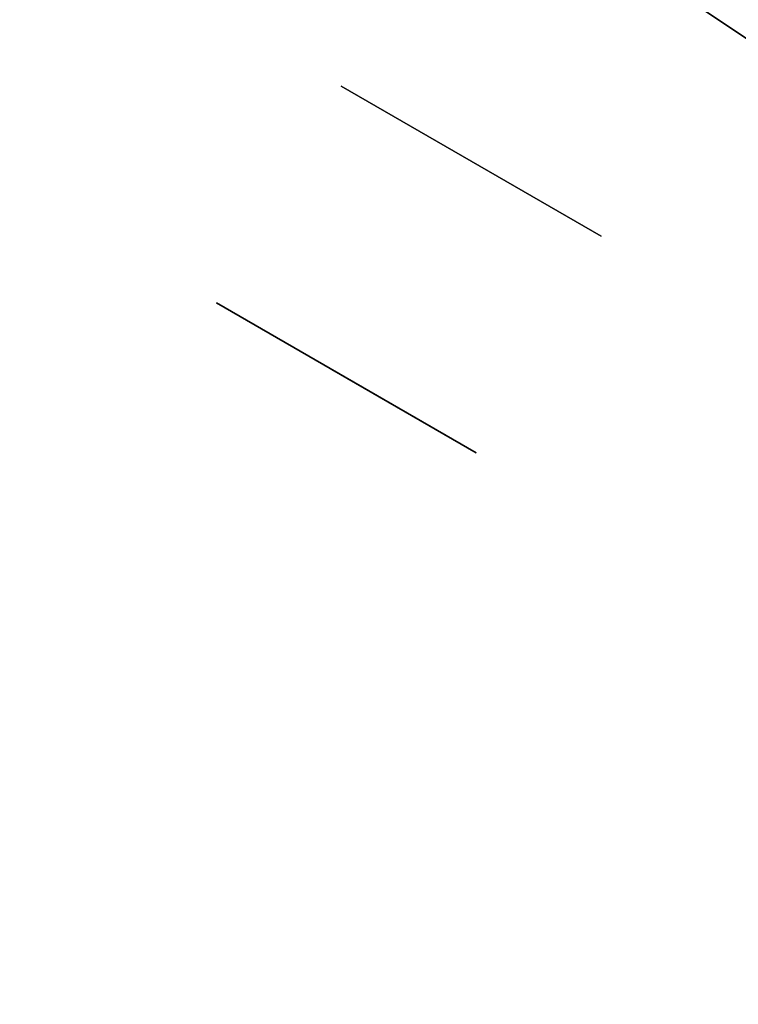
# Model space of a CAD drawing. Header units: millimetres. Extents: x 560 to 900, y 2299 to 2636.
# Tile 39 of 44: x 762 to 791, y 2521 to 2560. Entities that reach past the tile are written whole.
import ezdxf

# ---------------------------------------------------------------- set-up
doc = ezdxf.new("R2010")
doc.units = ezdxf.units.MM

msp = doc.modelspace()

# ---------------------------------------------------------------- linework, layer by layer
at = {"extrusion": (4.54545e-05, -8.01486e-06, 1)}
msp.add_lwpolyline([(839.998, 2467.856), (839.933, 2471.648), (839.737, 2475.435), (839.41, 2479.213), (838.954, 2482.977), (838.368, 2486.724), (837.653, 2490.448), (836.811, 2494.145), (835.841, 2497.811), (834.745, 2501.442), (833.526, 2505.033), (832.183, 2508.579), (830.718, 2512.077), (829.134, 2515.522), (827.432, 2518.911), (825.615, 2522.239), (823.683, 2525.503), (821.64, 2528.698), (819.489, 2531.82), (817.231, 2534.867), (814.869, 2537.834), (812.407, 2540.718), (809.846, 2543.515), (807.191, 2546.222), (804.444, 2548.836), (801.609, 2551.354), (798.688, 2553.773), (795.686, 2556.09), (792.605, 2558.301), (789.451, 2560.406), (786.225, 2562.4), (782.933, 2564.282), (779.578, 2566.049), (776.164, 2567.7), (772.695, 2569.232), (769.175, 2570.643), (765.609, 2571.932), (762, 2573.098), (758.354, 2574.139), (754.674, 2575.053), (750.964, 2575.84), (747.229, 2576.498), (743.474, 2577.027), (739.703, 2577.427), (735.921, 2577.697), (732.131, 2577.835), (728.339, 2577.844), (724.549, 2577.721), (720.765, 2577.468), (716.993, 2577.085), (713.235, 2576.571), (709.498, 2575.929), (705.785, 2575.158), (702.101, 2574.26), (698.45, 2573.235), (694.836, 2572.085), (691.265, 2570.811), (687.739, 2569.415), (684.263, 2567.898), (680.842, 2566.262), (677.479, 2564.509), (674.179, 2562.641), (670.945, 2560.661), (667.781, 2558.57), (664.692, 2556.372), (661.679, 2554.068), (658.748, 2551.662), (655.902, 2549.156), (653.144, 2546.554), (650.477, 2543.858), (647.904, 2541.072), (645.429, 2538.199), (643.055, 2535.242), (640.784, 2532.205), (638.619, 2529.092), (636.562, 2525.906), (634.617, 2522.651), (632.785, 2519.33), (631.069, 2515.949), (629.47, 2512.51), (627.99, 2509.019), (626.632, 2505.478)], dxfattribs=at)
at = {"extrusion": (-4.54545e-05, 8.01486e-06, 1)}
msp.add_lwpolyline([(626.636, 2505.478), (627.994, 2509.018), (629.474, 2512.51), (631.073, 2515.948), (632.789, 2519.33), (634.621, 2522.65), (636.567, 2525.905), (638.623, 2529.091), (640.788, 2532.205), (643.059, 2535.241), (645.434, 2538.198), (647.908, 2541.071), (650.481, 2543.858), (653.148, 2546.553), (655.906, 2549.156), (658.753, 2551.661), (661.684, 2554.068), (664.696, 2556.371), (667.786, 2558.57), (670.949, 2560.66), (674.183, 2562.641), (677.484, 2564.508), (680.846, 2566.261), (684.268, 2567.897), (687.743, 2569.414), (691.269, 2570.81), (694.84, 2572.084), (698.454, 2573.234), (702.105, 2574.259), (705.789, 2575.157), (709.502, 2575.928), (713.24, 2576.571), (716.997, 2577.084), (720.769, 2577.467), (724.553, 2577.72), (728.343, 2577.843), (732.135, 2577.835), (735.925, 2577.696), (739.708, 2577.426), (743.479, 2577.027), (747.234, 2576.497), (750.968, 2575.839), (754.678, 2575.052), (758.358, 2574.138), (762.005, 2573.097), (765.613, 2571.932), (769.179, 2570.642), (772.699, 2569.231), (776.168, 2567.699), (779.582, 2566.048), (782.937, 2564.281), (786.229, 2562.399), (789.455, 2560.405), (792.609, 2558.301), (795.69, 2556.089), (798.692, 2553.772), (801.613, 2551.354), (804.448, 2548.836), (807.195, 2546.221), (809.851, 2543.514), (812.411, 2540.717), (814.874, 2537.833), (817.235, 2534.866), (819.493, 2531.819), (821.645, 2528.697), (823.687, 2525.502), (825.619, 2522.238), (827.436, 2518.91), (829.138, 2515.522), (830.722, 2512.076), (832.187, 2508.578), (833.53, 2505.032), (834.75, 2501.441), (835.845, 2497.811), (836.815, 2494.145), (837.657, 2490.447), (838.372, 2486.723), (838.958, 2482.977), (839.415, 2479.212), (839.741, 2475.434), (839.937, 2471.647), (840.002, 2467.855)], dxfattribs=at)
at = {"extrusion": (0.866025, -0.5, -4.17523e-15)}
msp.add_lwpolyline([(2622.226, -138.005), (2622.214, -138.688), (2622.179, -139.37), (2622.121, -140.05), (2622.04, -140.728), (2621.935, -141.403), (2621.807, -142.074), (2621.657, -142.74), (2621.484, -143.401), (2621.289, -144.055), (2621.071, -144.703), (2620.831, -145.342), (2620.57, -145.973), (2620.287, -146.595), (2619.983, -147.206), (2619.659, -147.807), (2619.314, -148.397), (2618.949, -148.974), (2618.565, -149.539), (2618.162, -150.09), (2617.74, -150.627), (2617.3, -151.149), (2616.843, -151.656), (2616.368, -152.147), (2615.877, -152.622), (2615.37, -153.079), (2614.848, -153.519), (2614.311, -153.941), (2613.759, -154.344), (2613.195, -154.729), (2612.617, -155.093), (2612.028, -155.438), (2611.427, -155.763), (2610.815, -156.066), (2610.194, -156.349), (2609.563, -156.611), (2608.923, -156.85), (2608.276, -157.068), (2607.622, -157.263), (2606.961, -157.436), (2606.295, -157.587), (2605.624, -157.714), (2604.949, -157.819), (2604.271, -157.9), (2603.591, -157.958), (2602.909, -157.993), (2602.226, -158.005)], dxfattribs=at)
at = {"extrusion": (0.866025, -0.5, -3.10662e-16)}
msp.add_lwpolyline([(2602.226, 81.995), (2602.909, 81.983), (2603.591, 81.948), (2604.271, 81.89), (2604.949, 81.809), (2605.624, 81.704), (2606.295, 81.577), (2606.961, 81.426), (2607.622, 81.253), (2608.276, 81.058), (2608.923, 80.84), (2609.563, 80.601), (2610.194, 80.339), (2610.815, 80.056), (2611.427, 79.753), (2612.028, 79.428), (2612.617, 79.083), (2613.195, 78.719), (2613.759, 78.334), (2614.311, 77.931), (2614.848, 77.509), (2615.37, 77.069), (2615.877, 76.612), (2616.368, 76.137), (2616.843, 75.646), (2617.3, 75.139), (2617.74, 74.617), (2618.162, 74.08), (2618.565, 73.529), (2618.949, 72.964), (2619.314, 72.387), (2619.659, 71.797), (2619.983, 71.196), (2620.287, 70.585), (2620.57, 69.963), (2620.831, 69.332), (2621.071, 68.693), (2621.289, 68.045), (2621.484, 67.391), (2621.657, 66.73), (2621.807, 66.064), (2621.935, 65.393), (2622.04, 64.718), (2622.121, 64.04), (2622.179, 63.36), (2622.214, 62.678), (2622.226, 61.995)], dxfattribs=at)
for points in [[(812.409, 2540.717), (809.848, 2543.515), (807.193, 2546.222), (804.446, 2548.836), (801.61, 2551.354), (798.69, 2553.773), (795.687, 2556.089), (792.607, 2558.301), (789.452, 2560.405), (786.227, 2562.4), (782.935, 2564.281), (779.58, 2566.049), (776.166, 2567.699), (772.697, 2569.231), (769.177, 2570.643), (765.611, 2571.932), (762.002, 2573.098), (758.356, 2574.138)], [(758.356, 2574.138), (762.002, 2573.098), (765.611, 2571.932), (769.177, 2570.643), (772.697, 2569.231), (776.166, 2567.699), (779.58, 2566.049), (782.935, 2564.281), (786.227, 2562.4), (789.452, 2560.405), (792.607, 2558.301), (795.687, 2556.089), (798.69, 2553.773), (801.61, 2551.354), (804.446, 2548.836), (807.193, 2546.222), (809.848, 2543.515), (812.409, 2540.717)], [(827.263, 2519.235), (825.422, 2522.58), (823.465, 2525.859), (821.395, 2529.068), (819.216, 2532.203), (816.929, 2535.26), (814.537, 2538.237), (812.043, 2541.128), (809.451, 2543.932), (806.763, 2546.643), (803.982, 2549.26), (801.112, 2551.779), (798.157, 2554.196), (795.119, 2556.51), (792.003, 2558.716), (788.812, 2560.814), (785.55, 2562.799), (782.222, 2564.67), (778.83, 2566.424), (775.38, 2568.059), (771.875, 2569.574), (768.319, 2570.966), (764.717, 2572.233), (761.074, 2573.376)], [(827.263, 2519.235), (825.422, 2522.58), (823.465, 2525.859), (821.395, 2529.068), (819.216, 2532.203), (816.929, 2535.26), (814.537, 2538.237), (812.043, 2541.128), (809.451, 2543.932), (806.763, 2546.643), (803.982, 2549.26), (801.112, 2551.779), (798.157, 2554.196), (795.119, 2556.51), (792.003, 2558.716), (788.812, 2560.814), (785.55, 2562.799), (782.222, 2564.67), (778.83, 2566.424), (775.38, 2568.059), (771.875, 2569.574), (768.319, 2570.966), (764.717, 2572.233), (761.074, 2573.376)], [(785.196, 2551.458), (774.804, 2557.458)], [(785.196, 2551.458), (774.804, 2557.458)], [(785.196, 2551.458), (774.804, 2557.458)], [(785.196, 2551.458), (774.804, 2557.458)], [(785.196, 2551.458), (774.804, 2557.458)], [(785.196, 2551.458), (774.804, 2557.458)], [(774.804, 2557.458), (785.196, 2551.458)], [(774.804, 2557.458), (785.196, 2551.458)], [(769.804, 2548.798), (780.196, 2542.798)], [(780.196, 2542.798), (769.804, 2548.798)], [(780.196, 2542.798), (769.804, 2548.798)], [(780.196, 2542.798), (769.804, 2548.798)], [(769.804, 2548.798), (780.196, 2542.798)], [(769.804, 2548.798), (780.196, 2542.798)], [(774.423, 2546.131), (780.196, 2542.798)]]:
    msp.add_lwpolyline(points)
at = {"extrusion": (0.866025, -0.5, -6.37666e-15)}
msp.add_lwpolyline([(2602.226, -158.005), (2602.909, -157.993), (2603.591, -157.958), (2604.271, -157.9), (2604.949, -157.819), (2605.624, -157.714), (2606.295, -157.587), (2606.961, -157.436), (2607.622, -157.263), (2608.276, -157.068), (2608.923, -156.85), (2609.563, -156.611), (2610.194, -156.349), (2610.815, -156.066), (2611.427, -155.763), (2612.028, -155.438), (2612.617, -155.093), (2613.195, -154.729), (2613.759, -154.344), (2614.311, -153.941), (2614.848, -153.519), (2615.37, -153.079), (2615.877, -152.622), (2616.368, -152.147), (2616.843, -151.656), (2617.3, -151.149), (2617.74, -150.627), (2618.162, -150.09), (2618.565, -149.539), (2618.949, -148.974), (2619.314, -148.397), (2619.659, -147.807), (2619.983, -147.206), (2620.287, -146.595), (2620.57, -145.973), (2620.831, -145.342), (2621.071, -144.703), (2621.289, -144.055), (2621.484, -143.401), (2621.657, -142.74), (2621.807, -142.074), (2621.935, -141.403), (2622.04, -140.728), (2622.121, -140.05), (2622.179, -139.37), (2622.214, -138.688), (2622.226, -138.005)], dxfattribs=at)
at = {"extrusion": (0.866025, -0.5, 2.06259e-15)}
msp.add_lwpolyline([(2622.226, 61.995), (2622.214, 62.678), (2622.179, 63.36), (2622.121, 64.04), (2622.04, 64.718), (2621.935, 65.393), (2621.807, 66.064), (2621.657, 66.73), (2621.484, 67.391), (2621.289, 68.045), (2621.071, 68.693), (2620.831, 69.332), (2620.57, 69.963), (2620.287, 70.585), (2619.983, 71.196), (2619.659, 71.797), (2619.314, 72.387), (2618.949, 72.964), (2618.565, 73.529), (2618.162, 74.08), (2617.74, 74.617), (2617.3, 75.139), (2616.843, 75.646), (2616.368, 76.137), (2615.877, 76.612), (2615.37, 77.069), (2614.848, 77.509), (2614.311, 77.931), (2613.759, 78.334), (2613.195, 78.719), (2612.617, 79.083), (2612.028, 79.428), (2611.427, 79.753), (2610.815, 80.056), (2610.194, 80.339), (2609.563, 80.601), (2608.923, 80.84), (2608.276, 81.058), (2607.622, 81.253), (2606.961, 81.426), (2606.295, 81.577), (2605.624, 81.704), (2604.949, 81.809), (2604.271, 81.89), (2603.591, 81.948), (2602.909, 81.983), (2602.226, 81.995)], dxfattribs=at)
at = {"extrusion": (0.866025, -0.5, 2.05885e-14)}
msp.add_lwpolyline([(2602.226, -158.005), (2602.909, -157.993), (2603.591, -157.958), (2604.271, -157.9), (2604.949, -157.819), (2605.624, -157.714), (2606.295, -157.587), (2606.961, -157.436), (2607.622, -157.263), (2608.276, -157.068), (2608.923, -156.85), (2609.563, -156.611), (2610.194, -156.349), (2610.815, -156.066), (2611.427, -155.763), (2612.028, -155.438), (2612.617, -155.093), (2613.195, -154.729), (2613.759, -154.344), (2614.311, -153.941), (2614.848, -153.519), (2615.37, -153.079), (2615.877, -152.622), (2616.368, -152.147), (2616.843, -151.656), (2617.3, -151.149), (2617.74, -150.627), (2618.162, -150.09), (2618.565, -149.539), (2618.949, -148.974), (2619.314, -148.397), (2619.659, -147.807), (2619.983, -147.206), (2620.287, -146.595), (2620.57, -145.973), (2620.831, -145.342), (2621.071, -144.703), (2621.289, -144.055), (2621.484, -143.401), (2621.657, -142.74), (2621.807, -142.074), (2621.935, -141.403), (2622.04, -140.728), (2622.121, -140.05), (2622.179, -139.37), (2622.214, -138.688), (2622.226, -138.005)], dxfattribs=at)
at = {"extrusion": (0.866025, -0.5, 1.70147e-14)}
msp.add_lwpolyline([(2622.226, 61.995), (2622.214, 62.678), (2622.179, 63.36), (2622.121, 64.04), (2622.04, 64.718), (2621.935, 65.393), (2621.807, 66.064), (2621.657, 66.73), (2621.484, 67.391), (2621.289, 68.045), (2621.071, 68.693), (2620.831, 69.332), (2620.57, 69.963), (2620.287, 70.585), (2619.983, 71.196), (2619.659, 71.797), (2619.314, 72.387), (2618.949, 72.964), (2618.565, 73.529), (2618.162, 74.08), (2617.74, 74.617), (2617.3, 75.139), (2616.843, 75.646), (2616.368, 76.137), (2615.877, 76.612), (2615.37, 77.069), (2614.848, 77.509), (2614.311, 77.931), (2613.759, 78.334), (2613.195, 78.719), (2612.617, 79.083), (2612.028, 79.428), (2611.427, 79.753), (2610.815, 80.056), (2610.194, 80.339), (2609.563, 80.601), (2608.923, 80.84), (2608.276, 81.058), (2607.622, 81.253), (2606.961, 81.426), (2606.295, 81.577), (2605.624, 81.704), (2604.949, 81.809), (2604.271, 81.89), (2603.591, 81.948), (2602.909, 81.983), (2602.226, 81.995)], dxfattribs=at)
at = {"extrusion": (0.866025, -0.5, -1.9048e-14)}
msp.add_lwpolyline([(2612.226, 141.995), (2611.884, 141.989), (2611.543, 141.972), (2611.203, 141.943), (2610.864, 141.902), (2610.527, 141.85), (2610.191, 141.786), (2609.858, 141.711), (2609.528, 141.624), (2609.201, 141.526), (2608.877, 141.418), (2608.557, 141.298), (2608.242, 141.167), (2607.931, 141.026), (2607.625, 140.874), (2607.325, 140.712), (2607.03, 140.539), (2606.741, 140.357), (2606.459, 140.165), (2606.183, 139.963), (2605.915, 139.752), (2605.654, 139.532), (2605.4, 139.303), (2605.155, 139.066), (2604.917, 138.821), (2604.689, 138.567), (2604.469, 138.306), (2604.258, 138.037), (2604.056, 137.762), (2603.864, 137.48), (2603.682, 137.191), (2603.509, 136.896), (2603.347, 136.596), (2603.195, 136.29), (2603.054, 135.979), (2602.923, 135.664), (2602.803, 135.344), (2602.694, 135.02), (2602.597, 134.693), (2602.51, 134.363), (2602.435, 134.03), (2602.371, 133.694), (2602.319, 133.357), (2602.278, 133.018), (2602.249, 132.677), (2602.232, 132.336), (2602.226, 131.995)], dxfattribs=at)
at = {"extrusion": (0.866025, -0.5, 3.04261e-14)}
msp.add_lwpolyline([(2602.226, -208.005), (2602.232, -208.346), (2602.249, -208.687), (2602.278, -209.028), (2602.319, -209.367), (2602.371, -209.704), (2602.435, -210.04), (2602.51, -210.373), (2602.597, -210.703), (2602.694, -211.03), (2602.803, -211.354), (2602.923, -211.674), (2603.054, -211.989), (2603.195, -212.3), (2603.347, -212.606), (2603.509, -212.906), (2603.682, -213.201), (2603.864, -213.49), (2604.056, -213.772), (2604.258, -214.047), (2604.469, -214.316), (2604.689, -214.577), (2604.917, -214.831), (2605.155, -215.076), (2605.4, -215.313), (2605.654, -215.542), (2605.915, -215.762), (2606.183, -215.973), (2606.459, -216.175), (2606.741, -216.367), (2607.03, -216.549), (2607.325, -216.722), (2607.625, -216.884), (2607.931, -217.036), (2608.242, -217.177), (2608.557, -217.308), (2608.877, -217.428), (2609.201, -217.536), (2609.528, -217.634), (2609.858, -217.721), (2610.191, -217.796), (2610.527, -217.86), (2610.864, -217.912), (2611.203, -217.953), (2611.543, -217.982), (2611.884, -217.999), (2612.226, -218.005)], dxfattribs=at)
at = {"extrusion": (0.866025, -0.5, 2.24315e-14)}
msp.add_lwpolyline([(2612.226, 141.995), (2611.884, 141.989), (2611.543, 141.972), (2611.203, 141.943), (2610.864, 141.902), (2610.527, 141.85), (2610.191, 141.786), (2609.858, 141.711), (2609.528, 141.624), (2609.201, 141.526), (2608.877, 141.418), (2608.557, 141.298), (2608.242, 141.167), (2607.931, 141.026), (2607.625, 140.874), (2607.325, 140.712), (2607.03, 140.539), (2606.741, 140.357), (2606.459, 140.165), (2606.183, 139.963), (2605.915, 139.752), (2605.654, 139.532), (2605.4, 139.303), (2605.155, 139.066), (2604.917, 138.821), (2604.689, 138.567), (2604.469, 138.306), (2604.258, 138.037), (2604.056, 137.762), (2603.864, 137.48), (2603.682, 137.191), (2603.509, 136.896), (2603.347, 136.596), (2603.195, 136.29), (2603.054, 135.979), (2602.923, 135.664), (2602.803, 135.344), (2602.694, 135.02), (2602.597, 134.693), (2602.51, 134.363), (2602.435, 134.03), (2602.371, 133.694), (2602.319, 133.357), (2602.278, 133.018), (2602.249, 132.677), (2602.232, 132.336), (2602.226, 131.995)], dxfattribs=at)
at = {"extrusion": (0.866025, -0.5, 9.76168e-15)}
msp.add_lwpolyline([(2602.226, -208.005), (2602.232, -208.346), (2602.249, -208.687), (2602.278, -209.028), (2602.319, -209.367), (2602.371, -209.704), (2602.435, -210.04), (2602.51, -210.373), (2602.597, -210.703), (2602.694, -211.03), (2602.803, -211.354), (2602.923, -211.674), (2603.054, -211.989), (2603.195, -212.3), (2603.347, -212.606), (2603.509, -212.906), (2603.682, -213.201), (2603.864, -213.49), (2604.056, -213.772), (2604.258, -214.047), (2604.469, -214.316), (2604.689, -214.577), (2604.917, -214.831), (2605.155, -215.076), (2605.4, -215.313), (2605.654, -215.542), (2605.915, -215.762), (2606.183, -215.973), (2606.459, -216.175), (2606.741, -216.367), (2607.03, -216.549), (2607.325, -216.722), (2607.625, -216.884), (2607.931, -217.036), (2608.242, -217.177), (2608.557, -217.308), (2608.877, -217.428), (2609.201, -217.536), (2609.528, -217.634), (2609.858, -217.721), (2610.191, -217.796), (2610.527, -217.86), (2610.864, -217.912), (2611.203, -217.953), (2611.543, -217.982), (2611.884, -217.999), (2612.226, -218.005)], dxfattribs=at)
at = {"extrusion": (0.866025, -0.5, -5.14621e-15)}
msp.add_lwpolyline([(2602.226, 131.995), (2602.232, 132.336), (2602.249, 132.677), (2602.278, 133.018), (2602.319, 133.357), (2602.371, 133.694), (2602.435, 134.03), (2602.51, 134.363), (2602.597, 134.693), (2602.694, 135.02), (2602.803, 135.344), (2602.923, 135.664), (2603.054, 135.979), (2603.195, 136.29), (2603.347, 136.596), (2603.509, 136.896), (2603.682, 137.191), (2603.864, 137.48), (2604.056, 137.762), (2604.258, 138.037), (2604.469, 138.306), (2604.689, 138.567), (2604.917, 138.821), (2605.155, 139.066), (2605.4, 139.303), (2605.654, 139.532), (2605.915, 139.752), (2606.183, 139.963), (2606.459, 140.165), (2606.741, 140.357), (2607.03, 140.539), (2607.325, 140.712), (2607.625, 140.874), (2607.931, 141.026), (2608.242, 141.167), (2608.557, 141.298), (2608.877, 141.418), (2609.201, 141.526), (2609.528, 141.624), (2609.858, 141.711), (2610.191, 141.786), (2610.527, 141.85), (2610.864, 141.902), (2611.203, 141.943), (2611.543, 141.972), (2611.884, 141.989), (2612.226, 141.995)], dxfattribs=at)
at = {"extrusion": (0.866025, -0.5, 3.25538e-14)}
msp.add_lwpolyline([(2612.226, -218.005), (2611.884, -217.999), (2611.543, -217.982), (2611.203, -217.953), (2610.864, -217.912), (2610.527, -217.86), (2610.191, -217.796), (2609.858, -217.721), (2609.528, -217.634), (2609.201, -217.536), (2608.877, -217.428), (2608.557, -217.308), (2608.242, -217.177), (2607.931, -217.036), (2607.625, -216.884), (2607.325, -216.722), (2607.03, -216.549), (2606.741, -216.367), (2606.459, -216.175), (2606.183, -215.973), (2605.915, -215.762), (2605.654, -215.542), (2605.4, -215.313), (2605.155, -215.076), (2604.917, -214.831), (2604.689, -214.577), (2604.469, -214.316), (2604.258, -214.047), (2604.056, -213.772), (2603.864, -213.49), (2603.682, -213.201), (2603.509, -212.906), (2603.347, -212.606), (2603.195, -212.3), (2603.054, -211.989), (2602.923, -211.674), (2602.803, -211.354), (2602.694, -211.03), (2602.597, -210.703), (2602.51, -210.373), (2602.435, -210.04), (2602.371, -209.704), (2602.319, -209.367), (2602.278, -209.028), (2602.249, -208.687), (2602.232, -208.346), (2602.226, -208.005)], dxfattribs=at)
at = {"extrusion": (0.866025, -0.5, 5.7188e-15)}
msp.add_lwpolyline([(2602.226, -158.005), (2601.884, -158.011), (2601.543, -158.028), (2601.203, -158.057), (2600.864, -158.098), (2600.527, -158.15), (2600.191, -158.214), (2599.858, -158.289), (2599.528, -158.376), (2599.201, -158.474), (2598.877, -158.582), (2598.557, -158.702), (2598.242, -158.833), (2597.931, -158.974), (2597.625, -159.126), (2597.325, -159.288), (2597.03, -159.461), (2596.741, -159.643), (2596.459, -159.835), (2596.183, -160.037), (2595.915, -160.248), (2595.654, -160.468), (2595.4, -160.697), (2595.155, -160.934), (2594.917, -161.179), (2594.689, -161.433), (2594.469, -161.694), (2594.258, -161.963), (2594.056, -162.238), (2593.864, -162.52), (2593.682, -162.809), (2593.509, -163.104), (2593.347, -163.404), (2593.195, -163.71), (2593.054, -164.021), (2592.923, -164.336), (2592.803, -164.656), (2592.694, -164.98), (2592.597, -165.307), (2592.51, -165.637), (2592.435, -165.97), (2592.371, -166.306), (2592.319, -166.643), (2592.278, -166.982), (2592.249, -167.323), (2592.232, -167.664), (2592.226, -168.005)], dxfattribs=at)
at = {"extrusion": (0.866025, -0.5, 5.85674e-15)}
msp.add_lwpolyline([(2592.226, 91.995), (2592.232, 91.654), (2592.249, 91.313), (2592.278, 90.972), (2592.319, 90.633), (2592.371, 90.296), (2592.435, 89.96), (2592.51, 89.627), (2592.597, 89.297), (2592.694, 88.97), (2592.803, 88.646), (2592.923, 88.326), (2593.054, 88.011), (2593.195, 87.7), (2593.347, 87.394), (2593.509, 87.094), (2593.682, 86.799), (2593.864, 86.51), (2594.056, 86.228), (2594.258, 85.953), (2594.469, 85.684), (2594.689, 85.423), (2594.917, 85.169), (2595.155, 84.924), (2595.4, 84.687), (2595.654, 84.458), (2595.915, 84.238), (2596.183, 84.027), (2596.459, 83.825), (2596.741, 83.633), (2597.03, 83.451), (2597.325, 83.278), (2597.625, 83.116), (2597.931, 82.964), (2598.242, 82.823), (2598.557, 82.692), (2598.877, 82.572), (2599.201, 82.464), (2599.528, 82.366), (2599.858, 82.279), (2600.191, 82.204), (2600.527, 82.14), (2600.864, 82.088), (2601.203, 82.047), (2601.543, 82.018), (2601.884, 82.001), (2602.226, 81.995)], dxfattribs=at)
at = {"extrusion": (0.866025, -0.5, -3.36869e-15)}
msp.add_lwpolyline([(2602.226, 126.995), (2601.884, 126.989), (2601.543, 126.972), (2601.203, 126.943), (2600.864, 126.902), (2600.527, 126.85), (2600.191, 126.786), (2599.858, 126.711), (2599.528, 126.624), (2599.201, 126.526), (2598.877, 126.418), (2598.557, 126.298), (2598.242, 126.167), (2597.931, 126.026), (2597.625, 125.874), (2597.325, 125.712), (2597.03, 125.539), (2596.741, 125.357), (2596.459, 125.165), (2596.183, 124.963), (2595.915, 124.752), (2595.654, 124.532), (2595.4, 124.303), (2595.155, 124.066), (2594.917, 123.821), (2594.689, 123.567), (2594.469, 123.306), (2594.258, 123.037), (2594.056, 122.762), (2593.864, 122.48), (2593.682, 122.191), (2593.509, 121.896), (2593.347, 121.596), (2593.195, 121.29), (2593.054, 120.979), (2592.923, 120.664), (2592.803, 120.344), (2592.694, 120.02), (2592.597, 119.693), (2592.51, 119.363), (2592.435, 119.03), (2592.371, 118.694), (2592.319, 118.357), (2592.278, 118.018), (2592.249, 117.677), (2592.232, 117.336), (2592.226, 116.995)], dxfattribs=at)
at = {"extrusion": (0.866025, -0.5, -1.16804e-14)}
msp.add_lwpolyline([(2592.226, -193.005), (2592.232, -193.346), (2592.249, -193.687), (2592.278, -194.028), (2592.319, -194.367), (2592.371, -194.704), (2592.435, -195.04), (2592.51, -195.373), (2592.597, -195.703), (2592.694, -196.03), (2592.803, -196.354), (2592.923, -196.674), (2593.054, -196.989), (2593.195, -197.3), (2593.347, -197.606), (2593.509, -197.906), (2593.682, -198.201), (2593.864, -198.49), (2594.056, -198.772), (2594.258, -199.047), (2594.469, -199.316), (2594.689, -199.577), (2594.917, -199.831), (2595.155, -200.076), (2595.4, -200.313), (2595.654, -200.542), (2595.915, -200.762), (2596.183, -200.973), (2596.459, -201.175), (2596.741, -201.367), (2597.03, -201.549), (2597.325, -201.722), (2597.625, -201.884), (2597.931, -202.036), (2598.242, -202.177), (2598.557, -202.308), (2598.877, -202.428), (2599.201, -202.536), (2599.528, -202.634), (2599.858, -202.721), (2600.191, -202.796), (2600.527, -202.86), (2600.864, -202.912), (2601.203, -202.953), (2601.543, -202.982), (2601.884, -202.999), (2602.226, -203.005)], dxfattribs=at)
at = {"extrusion": (1, 0, 0)}
for points in [[(2557.458, 131.995), (2557.458, 126.995)], [(2557.458, -203.005), (2557.458, -208.005)], [(2554.458, 131.995), (2554.458, 126.995)], [(2554.458, -203.005), (2554.458, -208.005)], [(2551.458, 126.995), (2551.458, 131.995)], [(2551.458, -208.005), (2551.458, -203.005)], [(2548.798, -168.005), (2548.798, -193.005)], [(2548.798, 116.995), (2548.798, 91.995)], [(2545.798, 116.995), (2545.798, 91.995)], [(2545.798, -168.005), (2545.798, -193.005)], [(2542.798, 91.995), (2542.798, 116.995)], [(2542.798, -168.005), (2542.798, -193.005)]]:
    msp.add_lwpolyline(points, dxfattribs=at)
at = {"extrusion": (0.866025, -0.5, 1.95346e-14)}
msp.add_lwpolyline([(2602.226, -158.005), (2601.884, -158.011), (2601.543, -158.028), (2601.203, -158.057), (2600.864, -158.098), (2600.527, -158.15), (2600.191, -158.214), (2599.858, -158.289), (2599.528, -158.376), (2599.201, -158.474), (2598.877, -158.582), (2598.557, -158.702), (2598.242, -158.833), (2597.931, -158.974), (2597.625, -159.126), (2597.325, -159.288), (2597.03, -159.461), (2596.741, -159.643), (2596.459, -159.835), (2596.183, -160.037), (2595.915, -160.248), (2595.654, -160.468), (2595.4, -160.697), (2595.155, -160.934), (2594.917, -161.179), (2594.689, -161.433), (2594.469, -161.694), (2594.258, -161.963), (2594.056, -162.238), (2593.864, -162.52), (2593.682, -162.809), (2593.509, -163.104), (2593.347, -163.404), (2593.195, -163.71), (2593.054, -164.021), (2592.923, -164.336), (2592.803, -164.656), (2592.694, -164.98), (2592.597, -165.307), (2592.51, -165.637), (2592.435, -165.97), (2592.371, -166.306), (2592.319, -166.643), (2592.278, -166.982), (2592.249, -167.323), (2592.232, -167.664), (2592.226, -168.005)], dxfattribs=at)
at = {"extrusion": (0.866025, -0.5, -9.55612e-17)}
msp.add_lwpolyline([(2592.226, 91.995), (2592.232, 91.654), (2592.249, 91.313), (2592.278, 90.972), (2592.319, 90.633), (2592.371, 90.296), (2592.435, 89.96), (2592.51, 89.627), (2592.597, 89.297), (2592.694, 88.97), (2592.803, 88.646), (2592.923, 88.326), (2593.054, 88.011), (2593.195, 87.7), (2593.347, 87.394), (2593.509, 87.094), (2593.682, 86.799), (2593.864, 86.51), (2594.056, 86.228), (2594.258, 85.953), (2594.469, 85.684), (2594.689, 85.423), (2594.917, 85.169), (2595.155, 84.924), (2595.4, 84.687), (2595.654, 84.458), (2595.915, 84.238), (2596.183, 84.027), (2596.459, 83.825), (2596.741, 83.633), (2597.03, 83.451), (2597.325, 83.278), (2597.625, 83.116), (2597.931, 82.964), (2598.242, 82.823), (2598.557, 82.692), (2598.877, 82.572), (2599.201, 82.464), (2599.528, 82.366), (2599.858, 82.279), (2600.191, 82.204), (2600.527, 82.14), (2600.864, 82.088), (2601.203, 82.047), (2601.543, 82.018), (2601.884, 82.001), (2602.226, 81.995)], dxfattribs=at)
at = {"extrusion": (0.866025, -0.5, -4.74482e-14)}
msp.add_lwpolyline([(2602.226, 126.995), (2601.884, 126.989), (2601.543, 126.972), (2601.203, 126.943), (2600.864, 126.902), (2600.527, 126.85), (2600.191, 126.786), (2599.858, 126.711), (2599.528, 126.624), (2599.201, 126.526), (2598.877, 126.418), (2598.557, 126.298), (2598.242, 126.167), (2597.931, 126.026), (2597.625, 125.874), (2597.325, 125.712), (2597.03, 125.539), (2596.741, 125.357), (2596.459, 125.165), (2596.183, 124.963), (2595.915, 124.752), (2595.654, 124.532), (2595.4, 124.303), (2595.155, 124.066), (2594.917, 123.821), (2594.689, 123.567), (2594.469, 123.306), (2594.258, 123.037), (2594.056, 122.762), (2593.864, 122.48), (2593.682, 122.191), (2593.509, 121.896), (2593.347, 121.596), (2593.195, 121.29), (2593.054, 120.979), (2592.923, 120.664), (2592.803, 120.344), (2592.694, 120.02), (2592.597, 119.693), (2592.51, 119.363), (2592.435, 119.03), (2592.371, 118.694), (2592.319, 118.357), (2592.278, 118.018), (2592.249, 117.677), (2592.232, 117.336), (2592.226, 116.995)], dxfattribs=at)
at = {"extrusion": (0.866025, -0.5, -2.24457e-14)}
msp.add_lwpolyline([(2592.226, -193.005), (2592.232, -193.346), (2592.249, -193.687), (2592.278, -194.028), (2592.319, -194.367), (2592.371, -194.704), (2592.435, -195.04), (2592.51, -195.373), (2592.597, -195.703), (2592.694, -196.03), (2592.803, -196.354), (2592.923, -196.674), (2593.054, -196.989), (2593.195, -197.3), (2593.347, -197.606), (2593.509, -197.906), (2593.682, -198.201), (2593.864, -198.49), (2594.056, -198.772), (2594.258, -199.047), (2594.469, -199.316), (2594.689, -199.577), (2594.917, -199.831), (2595.155, -200.076), (2595.4, -200.313), (2595.654, -200.542), (2595.915, -200.762), (2596.183, -200.973), (2596.459, -201.175), (2596.741, -201.367), (2597.03, -201.549), (2597.325, -201.722), (2597.625, -201.884), (2597.931, -202.036), (2598.242, -202.177), (2598.557, -202.308), (2598.877, -202.428), (2599.201, -202.536), (2599.528, -202.634), (2599.858, -202.721), (2600.191, -202.796), (2600.527, -202.86), (2600.864, -202.912), (2601.203, -202.953), (2601.543, -202.982), (2601.884, -202.999), (2602.226, -203.005)], dxfattribs=at)
at = {"extrusion": (0.866025, -0.5, 3.1678e-14)}
for points in [[(2592.226, -168.005), (2592.232, -167.664), (2592.249, -167.323), (2592.278, -166.982), (2592.319, -166.643), (2592.371, -166.306), (2592.435, -165.97), (2592.51, -165.637), (2592.597, -165.307), (2592.694, -164.98), (2592.803, -164.656), (2592.923, -164.336), (2593.054, -164.021), (2593.195, -163.71), (2593.347, -163.404), (2593.509, -163.104), (2593.682, -162.809), (2593.864, -162.52), (2594.056, -162.238), (2594.258, -161.963), (2594.469, -161.694), (2594.689, -161.433), (2594.917, -161.179), (2595.155, -160.934), (2595.4, -160.697), (2595.654, -160.468), (2595.915, -160.248), (2596.183, -160.037), (2596.459, -159.835), (2596.741, -159.643), (2597.03, -159.461), (2597.325, -159.288), (2597.625, -159.126), (2597.931, -158.974), (2598.242, -158.833), (2598.557, -158.702), (2598.877, -158.582), (2599.201, -158.474), (2599.528, -158.376), (2599.858, -158.289), (2600.191, -158.214), (2600.527, -158.15), (2600.864, -158.098), (2601.203, -158.057), (2601.543, -158.028), (2601.884, -158.011), (2602.226, -158.005)], [(2592.226, 116.995), (2592.232, 117.336), (2592.249, 117.677), (2592.278, 118.018), (2592.319, 118.357), (2592.371, 118.694), (2592.435, 119.03), (2592.51, 119.363), (2592.597, 119.693), (2592.694, 120.02), (2592.803, 120.344), (2592.923, 120.664), (2593.054, 120.979), (2593.195, 121.29), (2593.347, 121.596), (2593.509, 121.896), (2593.682, 122.191), (2593.864, 122.48), (2594.056, 122.762), (2594.258, 123.037), (2594.469, 123.306), (2594.689, 123.567), (2594.917, 123.821), (2595.155, 124.066), (2595.4, 124.303), (2595.654, 124.532), (2595.915, 124.752), (2596.183, 124.963), (2596.459, 125.165), (2596.741, 125.357), (2597.03, 125.539), (2597.325, 125.712), (2597.625, 125.874), (2597.931, 126.026), (2598.242, 126.167), (2598.557, 126.298), (2598.877, 126.418), (2599.201, 126.526), (2599.528, 126.624), (2599.858, 126.711), (2600.191, 126.786), (2600.527, 126.85), (2600.864, 126.902), (2601.203, 126.943), (2601.543, 126.972), (2601.884, 126.989), (2602.226, 126.995)]]:
    msp.add_lwpolyline(points, dxfattribs=at)
at = {"extrusion": (0.866025, -0.5, 2.73607e-14)}
msp.add_lwpolyline([(2602.226, 81.995), (2601.884, 82.001), (2601.543, 82.018), (2601.203, 82.047), (2600.864, 82.088), (2600.527, 82.14), (2600.191, 82.204), (2599.858, 82.279), (2599.528, 82.366), (2599.201, 82.464), (2598.877, 82.572), (2598.557, 82.692), (2598.242, 82.823), (2597.931, 82.964), (2597.625, 83.116), (2597.325, 83.278), (2597.03, 83.451), (2596.741, 83.633), (2596.459, 83.825), (2596.183, 84.027), (2595.915, 84.238), (2595.654, 84.458), (2595.4, 84.687), (2595.155, 84.924), (2594.917, 85.169), (2594.689, 85.423), (2594.469, 85.684), (2594.258, 85.953), (2594.056, 86.228), (2593.864, 86.51), (2593.682, 86.799), (2593.509, 87.094), (2593.347, 87.394), (2593.195, 87.7), (2593.054, 88.011), (2592.923, 88.326), (2592.803, 88.646), (2592.694, 88.97), (2592.597, 89.297), (2592.51, 89.627), (2592.435, 89.96), (2592.371, 90.296), (2592.319, 90.633), (2592.278, 90.972), (2592.249, 91.313), (2592.232, 91.654), (2592.226, 91.995)], dxfattribs=at)
at = {"extrusion": (0.866025, -0.5, 1.77542e-14)}
msp.add_lwpolyline([(2602.226, -203.005), (2601.884, -202.999), (2601.543, -202.982), (2601.203, -202.953), (2600.864, -202.912), (2600.527, -202.86), (2600.191, -202.796), (2599.858, -202.721), (2599.528, -202.634), (2599.201, -202.536), (2598.877, -202.428), (2598.557, -202.308), (2598.242, -202.177), (2597.931, -202.036), (2597.625, -201.884), (2597.325, -201.722), (2597.03, -201.549), (2596.741, -201.367), (2596.459, -201.175), (2596.183, -200.973), (2595.915, -200.762), (2595.654, -200.542), (2595.4, -200.313), (2595.155, -200.076), (2594.917, -199.831), (2594.689, -199.577), (2594.469, -199.316), (2594.258, -199.047), (2594.056, -198.772), (2593.864, -198.49), (2593.682, -198.201), (2593.509, -197.906), (2593.347, -197.606), (2593.195, -197.3), (2593.054, -196.989), (2592.923, -196.674), (2592.803, -196.354), (2592.694, -196.03), (2592.597, -195.703), (2592.51, -195.373), (2592.435, -195.04), (2592.371, -194.704), (2592.319, -194.367), (2592.278, -194.028), (2592.249, -193.687), (2592.232, -193.346), (2592.226, -193.005)], dxfattribs=at)

doc.saveas('drawing.dxf')
